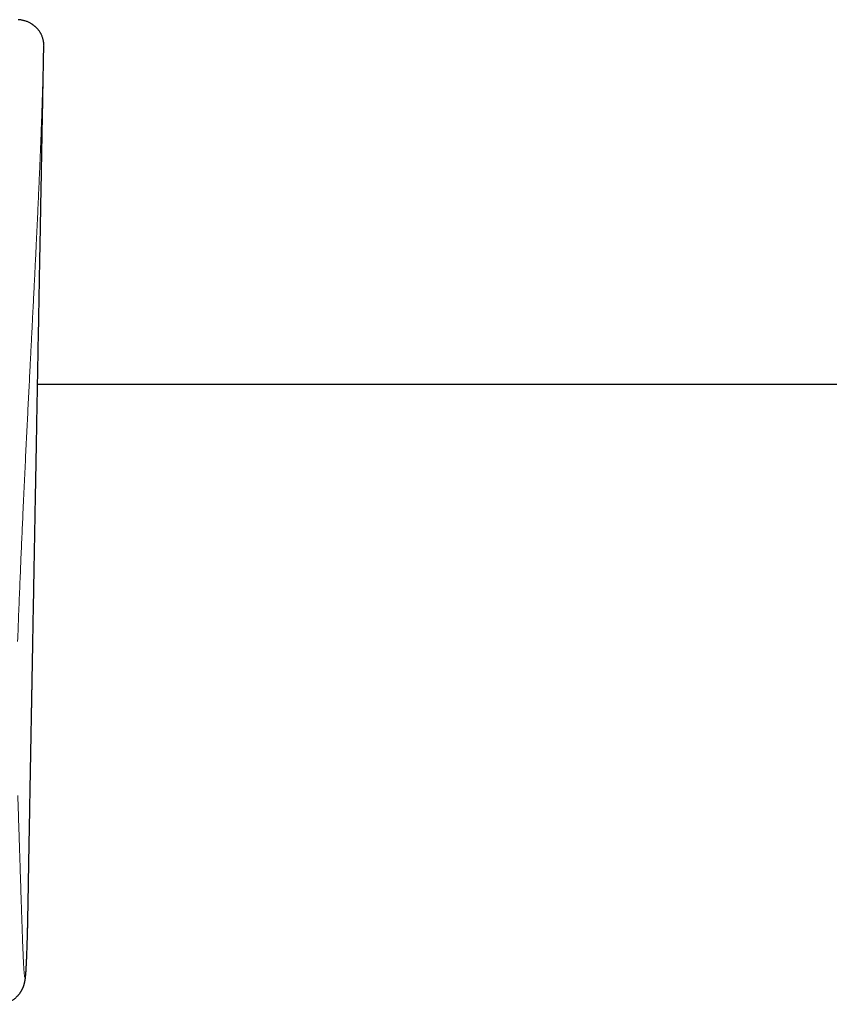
# Model space of a CAD drawing. Header units: millimetres. Extents: x 8 to 835, y 12 to 422.
# Tile 15 of 25: x 449 to 479, y 347 to 383. Entities that reach past the tile are written whole.
import ezdxf

# ---------------------------------------------------------------- set-up
doc = ezdxf.new("R2010")
doc.units = ezdxf.units.MM

msp = doc.modelspace()

# ---------------------------------------------------------------- linework, layer by layer
at = {"color": 7, "linetype": 'Continuous', "lineweight": 30}
msp.add_line((450.063, 369.59), (523.9, 369.59), dxfattribs=at)
for points, knots in [([(450.29, 382.011), (450.29, 382.02), (450.29, 382.045), (450.287, 382.087), (450.281, 382.137), (450.272, 382.187), (450.26, 382.236), (450.245, 382.284), (450.227, 382.332), (450.206, 382.379), (450.183, 382.425), (450.157, 382.469), (450.129, 382.513), (450.098, 382.554), (450.065, 382.594), (450.029, 382.632), (449.992, 382.668), (449.952, 382.702), (449.911, 382.735), (449.867, 382.765), (449.822, 382.793), (449.775, 382.819), (449.727, 382.842), (449.677, 382.863), (449.627, 382.882), (449.576, 382.897), (449.525, 382.91), (449.472, 382.921), (449.419, 382.928), (449.379, 382.933), (449.355, 382.933), (449.35, 382.934)], [0, 0, 0, 0, 0.018177, 0.05467, 0.091216, 0.127917, 0.164173, 0.200392, 0.236724, 0.273128, 0.309562, 0.345972, 0.38232, 0.41857, 0.454695, 0.490742, 0.526298, 0.561996, 0.597914, 0.633973, 0.670089, 0.706165, 0.74213, 0.777924, 0.813499, 0.84879, 0.883695, 0.918909, 0.954224, 0.989624, 1, 1, 1, 1]), ([(450.218, 377.995), (450.22, 378.08), (450.224, 378.291), (450.23, 378.633), (450.237, 379.022), (450.244, 379.417), (450.252, 379.823), (450.259, 380.24), (450.267, 380.668), (450.275, 381.103), (450.283, 381.542), (450.288, 381.84), (450.291, 381.989)], [0, 0, 0, 0, 0.068984, 0.170283, 0.271591, 0.37289, 0.474161, 0.579308, 0.684486, 0.789675, 0.894853, 1, 1, 1, 1]), ([(449.712, 350.292), (449.712, 350.308), (449.715, 350.445), (449.719, 350.709), (449.726, 351.08), (449.733, 351.449), (449.739, 351.809), (449.745, 352.16), (449.752, 352.503), (449.758, 352.838), (449.763, 353.163), (449.769, 353.48), (449.775, 353.789), (449.78, 354.089), (449.785, 354.38), (449.79, 354.657), (449.795, 354.921), (449.8, 355.172), (449.804, 355.416), (449.808, 355.651), (449.813, 355.891), (449.817, 356.133), (449.822, 356.377), (449.826, 356.61), (449.83, 356.834), (449.834, 357.047), (449.837, 357.25), (449.841, 357.431), (449.844, 357.589), (449.846, 357.728), (449.849, 357.866), (449.851, 358.007), (449.854, 358.152), (449.857, 358.303), (449.86, 358.481), (449.864, 358.688), (449.868, 358.926), (449.872, 359.174), (449.877, 359.433), (449.882, 359.7), (449.887, 359.976), (449.892, 360.26), (449.898, 360.554), (449.903, 360.863), (449.909, 361.185), (449.915, 361.522), (449.922, 361.87), (449.928, 362.228), (449.935, 362.597), (449.942, 362.977), (449.949, 363.356), (449.956, 363.735), (449.963, 364.111), (449.97, 364.497), (449.977, 364.892), (449.984, 365.296), (449.992, 365.709), (450, 366.131), (450.007, 366.562), (450.016, 367.002), (450.024, 367.451), (450.032, 367.909), (450.041, 368.405), (450.051, 368.939), (450.062, 369.514), (450.073, 370.101), (450.083, 370.67), (450.093, 371.219), (450.103, 371.747), (450.113, 372.284), (450.123, 372.83), (450.133, 373.385), (450.144, 373.984), (450.156, 374.627), (450.169, 375.316), (450.182, 376.017), (450.194, 376.706), (450.207, 377.366), (450.214, 377.789), (450.218, 377.995)], [0, 0, 0, 0, 0.001834, 0.01654, 0.031556, 0.046173, 0.060394, 0.074222, 0.08766, 0.10071, 0.113373, 0.125653, 0.137551, 0.149071, 0.160213, 0.17098, 0.180791, 0.190272, 0.199426, 0.208254, 0.216758, 0.226196, 0.235206, 0.243792, 0.251957, 0.259706, 0.267043, 0.273972, 0.279134, 0.284052, 0.288856, 0.293834, 0.298997, 0.304344, 0.309877, 0.317935, 0.326356, 0.33514, 0.344289, 0.353802, 0.3635, 0.373549, 0.38395, 0.394704, 0.406223, 0.418122, 0.430399, 0.443055, 0.45609, 0.469505, 0.483299, 0.496277, 0.509573, 0.523189, 0.537124, 0.551379, 0.565952, 0.580845, 0.596058, 0.611591, 0.627443, 0.643615, 0.660107, 0.679955, 0.700248, 0.720985, 0.742168, 0.760491, 0.779134, 0.798099, 0.817384, 0.83699, 0.856918, 0.880816, 0.905162, 0.929954, 0.955193, 0.978106, 1, 1, 1, 1]), ([(449.704, 349.906), (449.705, 349.917), (449.707, 350.01), (449.709, 350.139), (449.711, 350.259), (449.712, 350.292)], [0, 0, 0, 0, 0.092669, 0.7432, 1, 1, 1, 1]), ([(448.709, 346.88), (448.713, 346.88), (448.735, 346.882), (448.774, 346.888), (448.826, 346.899), (448.877, 346.912), (448.927, 346.927), (448.974, 346.945), (449.02, 346.964), (449.064, 346.985), (449.105, 347.008), (449.145, 347.032), (449.182, 347.057), (449.217, 347.083), (449.249, 347.109), (449.28, 347.136), (449.308, 347.163), (449.334, 347.19), (449.358, 347.216), (449.381, 347.243), (449.401, 347.269), (449.421, 347.295), (449.438, 347.32), (449.455, 347.346), (449.47, 347.37), (449.483, 347.394), (449.496, 347.418), (449.508, 347.442), (449.519, 347.465), (449.529, 347.487), (449.538, 347.509), (449.546, 347.531), (449.554, 347.552), (449.561, 347.573), (449.568, 347.594), (449.574, 347.614), (449.579, 347.635), (449.585, 347.655), (449.589, 347.675), (449.594, 347.695), (449.598, 347.716), (449.602, 347.738), (449.606, 347.761), (449.61, 347.785), (449.614, 347.813), (449.618, 347.847), (449.623, 347.894), (449.629, 347.948), (449.633, 348.007), (449.638, 348.063), (449.642, 348.121), (449.645, 348.181), (449.649, 348.244), (449.652, 348.309), (449.656, 348.378), (449.659, 348.45), (449.663, 348.526), (449.666, 348.606), (449.669, 348.691), (449.673, 348.781), (449.676, 348.876), (449.68, 348.976), (449.683, 349.083), (449.687, 349.195), (449.69, 349.312), (449.693, 349.437), (449.697, 349.569), (449.7, 349.709), (449.703, 349.82), (449.704, 349.887), (449.704, 349.902)], [0, 0, 0, 0, 0.000426, 0.002356, 0.00428, 0.006198, 0.008109, 0.010014, 0.011914, 0.013809, 0.015699, 0.017587, 0.019474, 0.021363, 0.023257, 0.025162, 0.027084, 0.029029, 0.031005, 0.033022, 0.03509, 0.037218, 0.039421, 0.041709, 0.044098, 0.046604, 0.049244, 0.052036, 0.055002, 0.058167, 0.061557, 0.065203, 0.069141, 0.073411, 0.078063, 0.083151, 0.088746, 0.094928, 0.101799, 0.109488, 0.118161, 0.128037, 0.139424, 0.152348, 0.168267, 0.18807, 0.214651, 0.25741, 0.290106, 0.320518, 0.352799, 0.383772, 0.414326, 0.444817, 0.475422, 0.506324, 0.537669, 0.569586, 0.602201, 0.635647, 0.67007, 0.705658, 0.742061, 0.779415, 0.817848, 0.857513, 0.898601, 0.94135, 0.986073, 1, 1, 1, 1])]:
    msp.add_open_spline(points, degree=3, knots=knots, dxfattribs=at)
at = {"color": 252, "linetype": 'Continuous', "lineweight": 0}
for points, knots in [([(450.291, 381.989), (450.29, 382.023), (450.289, 382.091), (450.272, 382.192), (450.244, 382.291), (450.203, 382.387), (450.152, 382.478), (450.091, 382.562), (450.022, 382.639), (449.944, 382.708), (449.858, 382.769), (449.766, 382.821), (449.669, 382.864), (449.566, 382.897), (449.46, 382.92), (449.387, 382.927), (449.351, 382.93)], [0, 0, 0, 0, 0.073454, 0.146907, 0.220583, 0.294474, 0.368141, 0.438927, 0.509914, 0.58069, 0.650329, 0.720174, 0.789805, 0.859799, 0.930011, 1, 1, 1, 1]), ([(450.291, 381.989), (450.285, 381.732), (450.272, 381.219), (450.25, 380.44), (450.226, 379.719), (450.203, 379.056), (450.18, 378.454), (450.156, 377.845), (450.13, 377.229), (450.103, 376.605), (450.074, 375.973), (450.044, 375.331), (450.015, 374.721), (449.987, 374.146), (449.96, 373.607), (449.933, 373.059), (449.904, 372.502), (449.876, 371.95), (449.849, 371.404), (449.821, 370.863), (449.795, 370.359), (449.772, 369.892), (449.75, 369.465), (449.728, 369.031), (449.706, 368.59), (449.684, 368.141), (449.661, 367.685), (449.638, 367.22), (449.615, 366.745), (449.592, 366.261), (449.569, 365.767), (449.546, 365.263), (449.524, 364.782), (449.503, 364.327), (449.484, 363.9), (449.465, 363.465), (449.446, 363.021), (449.427, 362.569), (449.408, 362.108), (449.389, 361.637), (449.37, 361.158), (449.351, 360.669), (449.338, 360.335), (449.332, 360.169)], [0, 0, 0, 0, 0.045548, 0.091096, 0.136644, 0.170805, 0.204966, 0.239127, 0.273288, 0.30745, 0.341611, 0.375773, 0.409935, 0.437293, 0.464652, 0.49201, 0.519369, 0.546727, 0.571836, 0.596945, 0.622054, 0.640886, 0.659719, 0.678551, 0.697383, 0.716237, 0.735091, 0.753945, 0.772799, 0.791707, 0.810616, 0.829525, 0.848433, 0.863561, 0.878689, 0.893817, 0.908945, 0.924073, 0.939258, 0.954443, 0.969629, 0.984815, 1, 1, 1, 1]), ([(449.337, 354.52), (449.342, 354.4), (449.35, 354.161), (449.361, 353.814), (449.373, 353.477), (449.383, 353.151), (449.394, 352.835), (449.404, 352.529), (449.413, 352.234), (449.422, 351.948), (449.431, 351.673), (449.439, 351.408), (449.448, 351.154), (449.455, 350.91), (449.463, 350.676), (449.47, 350.452), (449.477, 350.236), (449.484, 350.03), (449.491, 349.832), (449.497, 349.645), (449.503, 349.468), (449.51, 349.3), (449.515, 349.142), (449.521, 348.993), (449.527, 348.854), (449.532, 348.726), (449.538, 348.607), (449.543, 348.497), (449.548, 348.397), (449.553, 348.306), (449.558, 348.224), (449.563, 348.151), (449.568, 348.087), (449.573, 348.03), (449.577, 347.982), (449.582, 347.942), (449.587, 347.907), (449.592, 347.879), (449.598, 347.861), (449.603, 347.855), (449.609, 347.861), (449.614, 347.878), (449.62, 347.907), (449.625, 347.947), (449.63, 347.997), (449.636, 348.058), (449.641, 348.128), (449.646, 348.207), (449.651, 348.294), (449.656, 348.389), (449.661, 348.492), (449.666, 348.601), (449.671, 348.73), (449.676, 348.88), (449.682, 349.053), (449.688, 349.246), (449.694, 349.46), (449.7, 349.684), (449.703, 349.836), (449.704, 349.906)], [0, 0, 0, 0, 0.014647, 0.029295, 0.043943, 0.05859, 0.073237, 0.087884, 0.102531, 0.117179, 0.131827, 0.146474, 0.16112, 0.175768, 0.190415, 0.205063, 0.21971, 0.234644, 0.249579, 0.264514, 0.279449, 0.294383, 0.309455, 0.324527, 0.3396, 0.354673, 0.369744, 0.384815, 0.399887, 0.414959, 0.430031, 0.445102, 0.460172, 0.475243, 0.490315, 0.505386, 0.520456, 0.539553, 0.55865, 0.577748, 0.596844, 0.616405, 0.635965, 0.655526, 0.675087, 0.694646, 0.714206, 0.733766, 0.753326, 0.772884, 0.792443, 0.812003, 0.831562, 0.857773, 0.883984, 0.910195, 0.941622, 0.973049, 1, 1, 1, 1])]:
    msp.add_open_spline(points, degree=3, knots=knots, dxfattribs=at)

doc.saveas('drawing.dxf')
